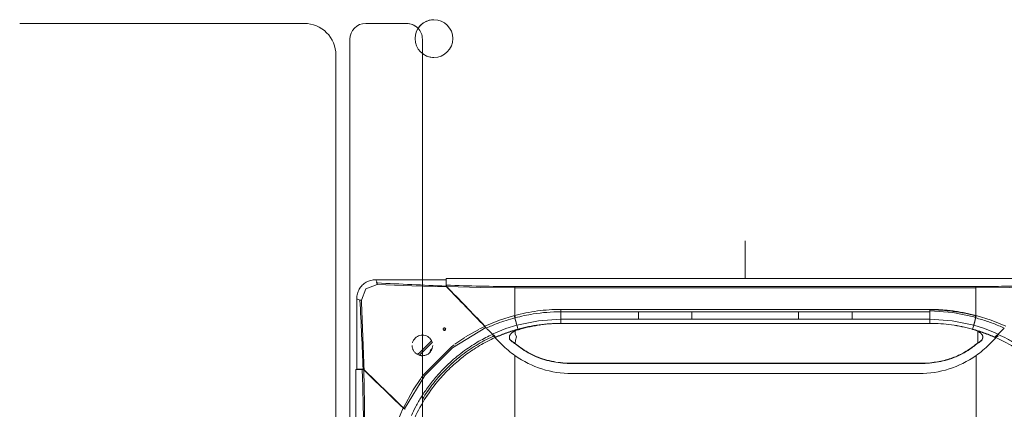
# Model space of a CAD drawing. Header units: millimetres. Extents: x -37728 to 44100, y 631619 to 691915.
# Tile 72 of 256: x -26996 to -26210, y 661411 to 661722. Entities that reach past the tile are written whole.
import ezdxf

# ---------------------------------------------------------------- set-up
doc = ezdxf.new("R2010")
doc.units = ezdxf.units.MM
doc.layers.add('_XREF', color=7, linetype='Continuous')
for name, color, linetype, lineweight in [('I-FURN', 252, 'Continuous', 5), ('LATS_CONTROL_LINE', 2, 'Continuous', 0), ('LATS_EQ_IDU', 7, 'Continuous', 0), ('LATS_PANEL', 7, 'Continuous', 0)]:
    doc.layers.add(name, color=color, linetype=linetype, lineweight=lineweight)

# ---------------------------------------------------------------- blocks, each defined once
blk = doc.blocks.new('LATS_IDU_4WAY_CASSETTE_TE_TR_TQ_620')
at = {"layer": 'LATS_CONTROL_LINE', "linetype": 'ByBlock'}
blk.add_line((0, 310.89), (0, 340.89), dxfattribs=at)
at = {"layer": 'LATS_PANEL', "color": 0}
for p, q in [((-294.86, 310.04), (-238.65, 310.04)), ((-293.66, 307.46), (-294.53, 307.47)), ((-238.65, 310.04), (-238.65, 305)), ((-238.55, 310.89), (238.55, 310.89)), ((-238.55, 305.69), (-238.55, 310.89)), ((184, 304.57), (-184, 304.57)), ((-184, 303.62), (184, 303.62)), ((-310.04, 238.65), (-310.04, 294.86)), ((-306.97, 293.73), (-307.46, 293.66)), ((-306.32, 293.78), (-306.97, 293.73)), ((-147.3, 286.34), (-147.3, 285.35)), ((-85.23, 286.34), (-147.3, 286.34)), ((-147.3, 285.35), (-147.3, 284.46)), ((-147.3, 284.46), (-85.23, 284.46)), ((-42.61, 286.34), (-85.23, 286.34)), ((-85.23, 284.46), (-42.61, 284.46)), ((0, 286.34), (-42.61, 286.34)), ((-42.61, 284.46), (0, 284.46)), ((42.61, 286.34), (0, 286.34)), ((0, 284.46), (42.61, 284.46)), ((85.23, 286.34), (42.61, 286.34)), ((42.61, 284.46), (85.23, 284.46)), ((147.3, 286.34), (85.23, 286.34)), ((85.23, 284.46), (147.3, 284.46)), ((147.3, 284.46), (147.3, 286.34)), ((-184, 281.43), (-184.27, 281.36)), ((-184, 281.43), (-183.74, 280.49)), ((-183.74, 280.49), (-183.54, 279.63)), ((-85.23, 278.53), (-147.3, 278.53)), ((-147.3, 275.13), (-147.3, 275.23)), ((-85.23, 275.23), (-147.3, 275.23)), ((-146.12, 275.17), (147.48, 275.17)), ((-85.23, 278.53), (-42.61, 278.53)), ((-42.61, 275.23), (-85.23, 275.23)), ((-42.61, 278.53), (0, 278.53)), ((0, 275.23), (-42.61, 275.23)), ((42.61, 278.53), (0, 278.53)), ((42.61, 275.23), (0, 275.23)), ((42.61, 278.53), (85.23, 278.53)), ((85.23, 275.23), (42.61, 275.23)), ((85.23, 278.53), (147.3, 278.53)), ((147.3, 275.23), (85.23, 275.23)), ((147.3, 275.23), (147.3, 275.17)), ((183.97, 280.18), (183.77, 280.24)), ((-212.65, 270.46), (-223.3, 264.4)), ((-207.88, 272.79), (-212.05, 270.76)), ((-223.91, 264.01), (-231.85, 258.54)), ((-188.22, 263.62), (-188.24, 263.86)), ((189.62, 263.85), (189.6, 263.61)), ((199.22, 263.95), (201.66, 266.47)), ((199.28, 264.2), (199.22, 263.95)), ((-217.45, 254.01), (-217.74, 253.82)), ((-225.12, 248.54), (-225.34, 248.37)), ((-310.89, 238.55), (-305.69, 238.55)), ((-310.89, -238.55), (-310.89, 238.55)), ((-304.99, 238.65), (-310.04, 238.65)), ((-303.86, 211.07), (-304.5, 238.12)), ((139.78, 243.46), (-138.41, 243.46)), ((-138.41, 243.28), (139.78, 243.28)), ((-258.89, 231.38), (-265.06, 222.25)), ((-138.45, 235.16), (0.18, 235.16)), ((0.18, 235.16), (138.81, 235.16)), ((-265.08, 222.22), (-272.79, 207.88)), ((-248.23, 225.51), (-248.5, 225.16)), ((-253.74, 217.83), (-253.99, 217.45)), ((-303.62, 184), (-303.86, 211.07))]:
    blk.add_line(p, q, dxfattribs=at)
at = {"layer": 'LATS_PANEL', "color": 0, "extrusion": (0, 0, -1)}
for p, q in [((-216.68, 281.9), (-216.68, 282.02)), ((-214.1, 279.35), (-214.16, 279.29)), ((-240.26, 269.59), (-239.32, 270.53)), ((-260.05, 249.8), (-249.81, 260.04)), ((-259.62, 251.93), (-250.3, 261.25)), ((-284.63, 219.16), (-284.63, 219.31)), ((-279.29, 214.16), (-279.35, 214.1))]:
    blk.add_line(p, q, dxfattribs=at)
at = {"layer": 'LATS_PANEL', "color": 0, "flags": 128}
for points in [[(-293.78, 306.32), (-293.73, 306.97), (-293.66, 307.47)], [(-306.31, 293.78), (-302.86, 302.86), (-293.78, 306.31)], [(-293.78, 306.32), (-266.02, 305.21), (-238.23, 304.23)], [(-238.56, 305.27), (-238.55, 304.97), (-238.55, 304.67)], [(-238.09, 304.19), (-238.1, 304.35), (-238.12, 304.5)], [(-238.12, 304.5), (-211.07, 303.86), (-184, 303.62)], [(-184, 303.62), (-184, 303.84), (-184, 304.05), (-184, 304.25), (-184, 304.43), (-184, 304.57)], [(184, 303.62), (211.07, 303.86), (238.12, 304.5)], [(183.69, 280.26), (165.71, 283.87), (147.3, 285.09)], [(-184.27, 281.36), (-196.24, 277.76), (-207.82, 273.07)], [(-183.82, 279.55), (-183.76, 279.56), (-183.71, 279.58), (-183.65, 279.6), (-183.6, 279.61), (-183.54, 279.62)], [(-147.3, 278.53), (-164.97, 277.36), (-182.29, 273.78)], [(-147.3, 275.23), (-147.3, 276.88), (-147.3, 278.53)], [(182.29, 273.78), (164.97, 277.36), (147.3, 278.53)], [(147.3, 278.53), (147.3, 276.88), (147.3, 275.23)], [(183.54, 279.63), (183.66, 279.93), (183.77, 280.24)], [(184, 281.14), (184.13, 281.1), (184.2, 281.09)], [(207.82, 273.07), (196.24, 277.76), (184.27, 281.36)], [(-271.96, 207.12), (-255.75, 233.7), (-233.7, 255.75), (-207.12, 271.95)], [(-207.82, 273.07), (-207.8, 272.94), (-207.78, 272.81)], [(-207.4, 272.41), (-207.38, 272.4), (-207.36, 272.38), (-207.35, 272.36), (-207.33, 272.34), (-207.32, 272.32), (-207.3, 272.3), (-207.28, 272.28), (-207.26, 272.25), (-207.24, 272.23), (-207.23, 272.2), (-207.21, 272.18), (-207.19, 272.15), (-207.17, 272.12), (-207.15, 272.09), (-207.13, 272.06), (-207.11, 272.03), (-207.09, 272), (-207.07, 271.97), (-207.04, 271.94), (-207.02, 271.9), (-207, 271.87), (-206.98, 271.83), (-206.96, 271.81)], [(-199.38, 267.77), (-200.55, 267.25), (-201.72, 266.72)], [(-182.29, 273.78), (-190.94, 271.07), (-199.38, 267.77)], [(-183.56, 259.18), (-183.36, 261.9), (-182.62, 264.43), (-183.73, 266.82), (-183.64, 269.14)], [(-182.29, 273.78), (-181.83, 272.19), (-181.37, 270.6)], [(181.37, 270.6), (181.83, 272.19), (182.29, 273.78)], [(199.38, 267.77), (190.94, 271.07), (182.29, 273.78)], [(201.72, 266.72), (200.55, 267.25), (199.38, 267.77)], [(-200.23, 264.87), (-201, 265.66), (-201.76, 266.45)], [(-199.28, 264.2), (-200.5, 265.46), (-201.72, 266.72)], [(-201.66, 266.47), (-200.44, 265.21), (-199.22, 263.95)], [(-199.22, 263.95), (-199.25, 264.07), (-199.28, 264.2)], [(-187.38, 261.71), (-187.38, 261.82), (-187.39, 261.94)], [(-187.23, 261.58), (-187.24, 261.7), (-187.25, 261.82)], [(201.72, 266.72), (200.5, 265.46), (199.28, 264.2)], [(201.76, 266.45), (201, 265.66), (200.23, 264.87)], [(-232.41, 258.12), (-234.46, 256.54), (-256.54, 234.47), (-258.54, 231.86)], [(-179.39, 255.76), (-179.39, 255.87), (-179.39, 255.98)], [(180.75, 255.76), (180.75, 255.87), (180.75, 255.98)], [(-183.82, 183.89), (-183.82, 216.89), (-183.82, 249.57)], [(-305.28, 238.56), (-304.98, 238.56), (-304.67, 238.55)], [(-304.5, 238.12), (-304.35, 238.1), (-304.19, 238.09)], [(139.78, 243.46), (139.78, 243.37), (139.78, 243.28)], [(-273.07, 207.82), (-277.76, 196.24), (-281.36, 184.27)], [(-272.81, 207.78), (-272.94, 207.8), (-273.07, 207.82)], [(-271.93, 207.06), (-271.97, 207.08), (-272.01, 207.11), (-272.04, 207.13), (-272.08, 207.15), (-272.11, 207.18), (-272.14, 207.2), (-272.17, 207.22), (-272.2, 207.24), (-272.23, 207.26), (-272.26, 207.28), (-272.29, 207.3), (-272.31, 207.32), (-272.34, 207.34), (-272.36, 207.36), (-272.39, 207.38), (-272.41, 207.4), (-272.43, 207.41), (-272.44, 207.43), (-272.46, 207.45), (-272.48, 207.46)]]:
    blk.add_lwpolyline(points, dxfattribs=at)
at = {"layer": 'LATS_PANEL', "color": 0, "extrusion": (0, 0, -1)}
for centre, radius, start, end in [((233.67, 264.87), 8, 45, 47.09115), ((263.86, 256.18), 6, 225, 250.23446), ((249.01, 252.64), 2.5, 353.7052, 66.6189)]:
    blk.add_arc(centre, radius, start, end, dxfattribs=at)
at = {"layer": 'LATS_PANEL', "color": 0}
for centre, major_axis, ratio, start_param, end_param in [((181.99, 271.63), (-9.44, 3.68), 0.798657, 4.828595, 4.857066), ((316.5, 245.15), (-132.03, 39.33), 0.282915, 0.078505, 0.085752), ((168.95, 229.58), (-54.91, -5.14), 0.975765, 4.339887, 4.344889), ((-171.52, 243.37), (-33.11, 0), 0.179504, 3.126491, 3.156693)]:
    blk.add_ellipse(centre, major_axis=major_axis, ratio=ratio, start_param=start_param, end_param=end_param, dxfattribs=at)
for points in [[(-310.04, 294.94), (-310.03, 296.22), (-309.66, 298.88), (-308.16, 302.53), (-305.75, 305.76), (-302.53, 308.15), (-298.86, 309.67), (-296.22, 310.03), (-294.94, 310.04)], [(-293.66, 307.47), (-293.9, 307.98), (-294.34, 308.93), (-294.7, 309.7), (-294.86, 310.04)], [(-238.65, 305), (-247.83, 305.33), (-266.18, 306.11), (-284.51, 307.01), (-293.66, 307.47)], [(-238.65, 305), (-238.65, 304.95), (-238.65, 304.86), (-238.65, 304.75), (-238.65, 304.69)], [(-238.23, 304.23), (-238.31, 304.31), (-238.45, 304.47), (-238.58, 304.62), (-238.65, 304.69)], [(-238.56, 305.27), (-238.56, 305.35), (-238.55, 305.52), (-238.55, 305.64), (-238.55, 305.69)], [(-238.12, 304.5), (-238.21, 304.63), (-238.37, 304.89), (-238.5, 305.15), (-238.56, 305.27)], [(-184, 304.57), (-193.1, 304.58), (-211.29, 304.79), (-229.47, 305.34), (-238.55, 305.69)], [(-238.55, 304.67), (-238.48, 304.6), (-238.33, 304.44), (-238.17, 304.28), (-238.09, 304.19)], [(-207.88, 272.79), (-212.96, 278.06), (-223.09, 288.55), (-233.19, 299), (-238.23, 304.23)], [(-207.81, 273.07), (-212.89, 278.33), (-223, 288.82), (-233.08, 299.27), (-238.12, 304.5)], [(-238.09, 304.19), (-233.05, 298.97), (-222.97, 288.54), (-212.85, 278.06), (-207.78, 272.81)], [(-184, 303.62), (-184, 302.81), (-184, 301.19), (-184, 298.74), (-184, 296.29), (-184, 293.83), (-184, 291.36), (-184, 288.89), (-184, 286.41), (-184, 283.93), (-184, 282.27), (-184, 281.43)], [(238.55, 305.69), (235.52, 305.58), (229.46, 305.38), (220.38, 305.09), (211.28, 304.92), (202.19, 304.67), (193.1, 304.63), (187.03, 304.58), (184, 304.57)], [(184, 304.13), (184, 304.29), (184, 304.44), (184, 304.57)], [(184, 303.62), (184, 303.8), (184, 303.97), (184, 304.13)], [(184, 303.62), (184, 302.81), (184, 301.19), (184, 298.74), (184, 296.29), (184, 293.83), (184, 291.36), (184, 288.89), (184, 286.41), (184, 283.93), (184, 282.26), (184, 281.43)], [(-310.04, 294.86), (-309.7, 294.7), (-308.93, 294.34), (-307.98, 293.9), (-307.47, 293.66)], [(-307.47, 293.66), (-307.01, 284.51), (-306.11, 266.18), (-305.33, 247.83), (-304.99, 238.65)], [(-305.21, 266.02), (-305.57, 275.28), (-305.94, 284.53), (-306.32, 293.78)], [(-147.3, 286.34), (-153.5, 286.34), (-165.89, 285.52), (-178.04, 283.06), (-184, 281.43)], [(147.3, 286.03), (153.5, 286.03), (165.89, 285.21), (178.04, 282.76), (184, 281.14)], [(-184.27, 281.36), (-184.25, 281.3), (-184.21, 281.16), (-184.16, 280.95), (-184.1, 280.74), (-184.05, 280.52), (-183.99, 280.31), (-183.95, 280.11), (-183.9, 279.91), (-183.86, 279.72), (-183.84, 279.6), (-183.83, 279.55)], [(-147.3, 275.23), (-153.22, 275.23), (-164.59, 274.49), (-175.7, 272.17), (-181.36, 270.6)], [(-179.88, 270.54), (-174.36, 272.1), (-163.21, 274.43), (-151.85, 275.18), (-146.12, 275.17)], [(181.36, 270.6), (175.7, 272.17), (164.59, 274.49), (153.22, 275.23), (147.3, 275.23)], [(147.48, 275.17), (153.23, 275.18), (164.61, 274.43), (175.74, 272.1), (181.25, 270.54)], [(183.77, 280.24), (183.79, 280.32), (183.83, 280.51), (183.91, 280.82), (183.97, 281.04), (184, 281.14)], [(183.83, 279.55), (183.86, 279.67), (183.91, 279.95), (184.02, 280.41), (184.14, 280.89), (184.23, 281.21), (184.27, 281.36)], [(184, 281.14), (184, 281.24), (184, 281.34), (184, 281.43)], [(-207.12, 271.95), (-207.22, 272.05), (-207.46, 272.33), (-207.74, 272.65), (-207.88, 272.79)], [(-206.71, 271.42), (-206.85, 271.64), (-207.22, 272.24), (-207.63, 272.82), (-207.82, 273.07)], [(-206.91, 271.74), (-206.98, 271.81), (-207.05, 271.88), (-207.12, 271.95)], [(-204.64, 269.41), (-204.75, 269.52), (-204.85, 269.63), (-204.96, 269.73)], [(-181.36, 270.59), (-184.44, 269.74), (-190.48, 267.85), (-196.36, 265.5), (-199.28, 264.2)], [(-199.22, 263.95), (-196.31, 265.25), (-190.45, 267.59), (-184.43, 269.48), (-181.35, 270.33)], [(-183.65, 269.14), (-183.26, 269.35), (-182.46, 269.74), (-181.63, 270.03), (-181.2, 270.16)], [(-181.36, 270.6), (-181.32, 270.56), (-181.27, 270.48), (-181.31, 270.38), (-181.35, 270.33)], [(-181.35, 270.33), (-178.11, 271.24), (-174.84, 272.02), (-171.55, 272.66)], [(-181.2, 270.16), (-180.98, 270.22), (-180.54, 270.35), (-180.1, 270.48), (-179.88, 270.54)], [(-164.51, 273.82), (-164.42, 273.84), (-164.32, 273.85), (-164.22, 273.86)], [(181.25, 270.54), (181.47, 270.48), (181.91, 270.35), (182.35, 270.22), (182.57, 270.16)], [(181.3, 270.52), (181.31, 270.55), (181.33, 270.57), (181.36, 270.6)], [(199.28, 264.2), (196.36, 265.5), (190.48, 267.85), (184.44, 269.74), (181.36, 270.59)], [(182.57, 270.16), (183.13, 269.99), (184.22, 269.59), (185.23, 269.03), (185.72, 268.71)], [(185.71, 268.71), (185.71, 267.72), (185.7, 265.74), (185.68, 262.76), (185.66, 260.76), (185.64, 259.77)], [(-304.23, 238.23), (-304.52, 247.5), (-304.85, 256.77), (-305.21, 266.02)], [(-238.74, 238.82), (-235.14, 242.41), (-227.49, 249.21), (-214.98, 257.93), (-206.03, 262.73), (-201.4, 264.87)], [(-208.51, 261.31), (-208.42, 261.36), (-208.32, 261.41), (-208.23, 261.46)], [(-201.72, 266.73), (-201.76, 266.73), (-201.78, 266.69), (-201.72, 266.56), (-201.66, 266.47)], [(-201.4, 264.87), (-201.29, 264.9), (-201.05, 264.95), (-200.68, 264.92), (-200.28, 264.8), (-200, 264.66), (-199.86, 264.58)], [(-199.86, 264.58), (-199.84, 264.48), (-199.79, 264.24), (-199.75, 263.99), (-199.73, 263.86)], [(-199.73, 263.86), (-198.81, 262.94), (-196.97, 261.08), (-195.12, 259.23), (-194.19, 258.31)], [(-187.25, 261.82), (-187.3, 261.86), (-187.34, 261.9), (-187.39, 261.94)], [(-187.38, 261.71), (-187.33, 261.66), (-187.28, 261.62), (-187.23, 261.58)], [(-185.47, 260.39), (-186.09, 260.83), (-186.68, 261.31), (-187.25, 261.82)], [(-187.23, 261.58), (-186.67, 261.07), (-185.49, 260.13), (-184.22, 259.32), (-183.56, 258.95)], [(-184.51, 259.75), (-184.84, 259.95), (-185.16, 260.17), (-185.47, 260.39)], [(180.76, 255.76), (181.59, 256.37), (183.23, 257.61), (184.84, 258.88), (185.64, 259.53)], [(185.64, 259.77), (184.85, 259.11), (184.04, 258.47), (183.23, 257.84)], [(185.62, 259.75), (185.62, 259.71), (185.62, 259.63), (185.62, 259.55), (185.61, 259.51)], [(187.09, 260.6), (186.97, 260.51), (186.73, 260.33), (186.51, 260.18), (186.41, 260.11)], [(188.61, 261.82), (188.36, 261.61), (187.85, 261.19), (187.33, 260.79), (187.09, 260.6)], [(188.6, 261.59), (188.65, 261.65), (188.72, 261.74), (188.75, 261.8), (188.75, 261.82)], [(188.6, 261.59), (188.65, 261.62), (188.7, 261.66), (188.74, 261.71)], [(188.61, 261.82), (188.66, 261.86), (188.71, 261.9), (188.76, 261.94)], [(188.75, 261.82), (188.75, 261.84), (188.73, 261.86), (188.66, 261.84), (188.61, 261.82)], [(188.74, 261.71), (188.9, 261.95), (189.18, 262.44), (189.36, 262.91), (189.42, 263.14)], [(188.74, 261.71), (188.74, 261.74), (188.74, 261.82), (188.75, 261.9), (188.76, 261.94)], [(194.56, 258.31), (195.49, 259.23), (197.34, 261.08), (199.18, 262.94), (200.1, 263.86)], [(200.1, 263.86), (200.11, 263.99), (200.16, 264.24), (200.21, 264.48), (200.23, 264.58)], [(200.23, 264.58), (200.37, 264.66), (200.64, 264.8), (201.04, 264.92), (201.42, 264.95), (201.66, 264.9), (201.77, 264.87)], [(200.54, 264.71), (200.44, 264.76), (200.33, 264.82), (200.23, 264.87)], [(201.66, 266.47), (201.72, 266.56), (201.75, 266.63), (201.76, 266.67)], [(-221.19, 253.51), (-219.11, 254.96), (-216.99, 256.35), (-214.83, 257.68)], [(-194.19, 258.31), (-192.6, 256.71), (-189.27, 253.65), (-185.68, 250.88), (-183.82, 249.57)], [(-181.49, 257.56), (-182.19, 258.09), (-182.88, 258.63), (-183.56, 259.18)], [(-183.56, 258.95), (-182.88, 258.4), (-182.19, 257.87), (-181.49, 257.34)], [(-183.52, 258.92), (-183.53, 258.96), (-183.53, 259.04), (-183.53, 259.11), (-183.52, 259.15)], [(-179.39, 255.98), (-180.09, 256.5), (-180.8, 257.02), (-181.49, 257.56)], [(-181.49, 257.34), (-180.8, 256.8), (-180.1, 256.28), (-179.39, 255.76)], [(-138.41, 243.46), (-143.33, 243.41), (-152.92, 244.27), (-167.12, 248.32), (-175.44, 253.1), (-179.39, 255.98)], [(-179.39, 255.76), (-175.43, 252.89), (-167.12, 248.12), (-152.92, 244.09), (-143.32, 243.23), (-138.41, 243.28)], [(180.76, 255.98), (177.81, 253.81), (171.65, 250.03), (161.43, 246.14), (150.66, 243.9), (143.43, 243.43), (139.78, 243.46)], [(139.78, 243.28), (144.69, 243.23), (154.29, 244.09), (168.47, 248.12), (176.79, 252.88), (180.75, 255.76)], [(183.23, 257.84), (182.41, 257.21), (181.59, 256.59), (180.76, 255.98)], [(184.19, 249.57), (186.05, 250.88), (189.64, 253.65), (192.97, 256.71), (194.56, 258.31)], [(-236, 241.48), (-233.22, 244.1), (-230.32, 246.6), (-227.32, 248.97)], [(-183.82, 249.57), (-177.02, 244.84), (-162.67, 237.69), (-146.78, 235.22), (-138.45, 235.16)], [(138.81, 235.16), (147.14, 235.22), (163.04, 237.69), (177.39, 244.84), (184.18, 249.57)], [(184.18, 216.89), (184.18, 227.86), (184.19, 238.77), (184.19, 249.57)], [(-305.69, 238.55), (-305.63, 238.55), (-305.5, 238.55), (-305.36, 238.56), (-305.28, 238.56)], [(-305.69, 238.55), (-305.58, 235.52), (-305.38, 229.46), (-305.09, 220.38), (-304.92, 211.28), (-304.67, 202.19), (-304.63, 193.1), (-304.58, 187.03), (-304.57, 184)], [(-305.28, 238.56), (-305.15, 238.5), (-304.89, 238.37), (-304.63, 238.21), (-304.5, 238.12)], [(-304.68, 238.65), (-304.74, 238.65), (-304.85, 238.65), (-304.95, 238.65), (-304.99, 238.65)], [(-304.68, 238.65), (-304.61, 238.58), (-304.46, 238.45), (-304.31, 238.31), (-304.23, 238.23)], [(-304.19, 238.09), (-304.28, 238.17), (-304.44, 238.33), (-304.59, 238.47), (-304.67, 238.55)], [(-304.5, 238.12), (-299.27, 233.08), (-288.82, 223), (-278.33, 212.89), (-273.07, 207.81)], [(-272.79, 207.88), (-278.06, 212.96), (-288.55, 223.09), (-299, 233.19), (-304.23, 238.23)], [(-272.81, 207.78), (-278.06, 212.85), (-288.54, 222.97), (-298.97, 233.05), (-304.19, 238.09)], [(-257.63, 214.85), (-254.96, 219.21), (-249.12, 227.58), (-242.36, 235.2), (-238.74, 238.82)], [(-246.33, 230.54), (-244.75, 232.42), (-243.1, 234.27), (-241.41, 236.07)], [(-255.58, 218.09), (-253.97, 220.55), (-252.28, 222.95), (-250.51, 225.29)], [(184.18, 183.89), (184.18, 194.91), (184.18, 205.93), (184.18, 216.89)], [(-273.07, 207.82), (-272.77, 207.61), (-272.11, 207.18), (-271.6, 206.84), (-271.42, 206.71)], [(-272.51, 207.49), (-272.61, 207.58), (-272.71, 207.68), (-272.81, 207.78)], [(-272.79, 207.88), (-272.66, 207.75), (-272.34, 207.46), (-272.06, 207.22), (-271.96, 207.12)]]:
    blk.add_open_spline(points, degree=3, dxfattribs=at)
for points, knots in [([(-183.54, 279.62), (-178.81, 280.91), (-166.88, 283.48), (-154.65, 284.45), (-147.3, 284.45)], [0, 0, 0, 0, 0.4, 1, 1, 1, 1]), ([(-147.3, 278.53), (-147.3, 278.53), (-147.3, 279.23), (-147.3, 281.05), (-147.3, 283.35), (-147.3, 284.46)], [-0.6387308, -0.6387308, -0.6387308, -0.6387308, -0.6383851, -0.4248249, 0, 0, 0, 0]), ([(-85.23, 278.53), (-85.23, 278.53), (-85.23, 279.23), (-85.23, 281.05), (-85.23, 283.35), (-85.23, 284.46)], [-0.6387249, -0.6387249, -0.6387249, -0.6387249, -0.6383792, -0.4248248, 0, 0, 0, 0]), ([(-42.61, 284.46), (-42.61, 283.35), (-42.61, 281.05), (-42.61, 279.23), (-42.61, 278.53), (-42.61, 278.53)], [0, 0, 0, 0, 0.4248248, 0.6383792, 0.6387249, 0.6387249, 0.6387249, 0.6387249]), ([(42.61, 278.53), (42.61, 278.53), (42.61, 279.23), (42.61, 281.05), (42.61, 283.35), (42.61, 284.46)], [-0.6387249, -0.6387249, -0.6387249, -0.6387249, -0.6383792, -0.4248248, 0, 0, 0, 0]), ([(85.23, 284.46), (85.23, 283.35), (85.23, 281.05), (85.23, 279.23), (85.23, 278.53), (85.23, 278.53)], [0, 0, 0, 0, 0.4248248, 0.6383792, 0.6387249, 0.6387249, 0.6387249, 0.6387249]), ([(184, 281.43), (181.02, 282.26), (176.51, 283.32), (170.41, 284.38), (165.84, 285.14), (161.22, 285.65), (155.05, 286.19), (150.4, 286.34), (147.3, 286.34)], [0, 0, 0, 0, 0.25, 0.375, 0.5, 0.625, 0.75, 1, 1, 1, 1]), ([(147.3, 278.53), (147.3, 278.53), (147.3, 279.23), (147.3, 281.05), (147.3, 283.35), (147.3, 284.46)], [-0.6387308, -0.6387308, -0.6387308, -0.6387308, -0.6383851, -0.4248249, 0, 0, 0, 0]), ([(-206.71, 271.42), (-203.77, 272.78), (-196.27, 275.91), (-188.56, 278.33), (-183.83, 279.55)], [0, 0, 0, 0, 0.4, 1, 1, 1, 1]), ([(-183.83, 279.55), (-183.81, 279.47), (-183.78, 279.3), (-183.73, 279.05), (-183.68, 278.79), (-183.63, 278.52), (-183.57, 278.24), (-183.49, 277.96), (-183.4, 277.74), (-183.32, 277.55), (-183.26, 277.41), (-183.21, 277.27), (-183.14, 277.08), (-183.06, 276.83), (-182.99, 276.53), (-182.92, 276.22), (-182.86, 275.91), (-182.8, 275.6), (-182.73, 275.29), (-182.58, 274.67), (-182.43, 274.17), (-182.29, 273.78)], [0, 0, 0, 0, 0.05, 0.1, 0.15, 0.2, 0.25, 0.3, 0.35, 0.375, 0.4, 0.425, 0.45, 0.5, 0.55, 0.6, 0.65, 0.7, 0.75, 0.8, 1, 1, 1, 1]), ([(183.83, 279.55), (183.81, 279.51), (183.74, 279.4), (183.66, 279.23), (183.6, 279.02), (183.59, 278.84), (183.59, 278.68), (183.58, 278.54), (183.56, 278.4), (183.54, 278.26), (183.51, 278.12), (183.47, 277.93), (183.42, 277.74), (183.36, 277.55), (183.32, 277.4), (183.28, 277.26), (183.22, 277.06), (183.12, 276.71), (182.99, 276.21), (182.83, 275.59), (182.66, 274.98), (182.48, 274.37), (182.36, 273.98), (182.29, 273.78)], [-1, -1, -1, -1, -0.975, -0.925, -0.8875, -0.85, -0.825, -0.8, -0.775, -0.75, -0.725, -0.7, -0.65, -0.625, -0.6, -0.575, -0.55, -0.5, -0.4, -0.3, -0.2, -0.1, 0, 0, 0, 0]), ([(183.54, 279.63), (183.57, 279.74), (183.63, 280.03), (183.73, 280.42), (183.81, 280.73), (183.87, 280.97), (183.95, 281.23), (183.99, 281.38), (184, 281.43)], [-1, -1, -1, -1, -0.75, -0.5, -0.375, -0.25, -0.125, 0, 0, 0, 0]), ([(183.83, 279.55), (185.41, 279.14), (188.53, 278.28), (194.71, 276.34), (200.78, 274.06), (205.24, 272.1), (206.71, 271.42)], [0, 0, 0, 0, 0.2, 0.4, 0.8, 1, 1, 1, 1]), ([(-239.07, 270.59), (-239.07, 270.69), (-239.1, 270.89), (-239.25, 271.17), (-239.47, 271.39), (-239.75, 271.53), (-240.06, 271.6), (-240.35, 271.56), (-240.64, 271.42), (-240.87, 271.2), (-241.04, 270.89), (-241.07, 270.69), (-241.07, 270.59)], [0, 0, 0, 0, 0.1, 0.2, 0.3, 0.4, 0.5, 0.6, 0.675, 0.8, 0.9, 1, 1, 1, 1]), ([(-239.14, 270.24), (-239.16, 270.19), (-239.21, 270.08), (-239.3, 269.94), (-239.43, 269.81), (-239.57, 269.71), (-239.74, 269.64), (-239.97, 269.59), (-240.2, 269.6), (-240.43, 269.65), (-240.59, 269.72), (-240.73, 269.82), (-240.89, 269.98), (-240.97, 270.13), (-241.01, 270.24)], [0.1111111, 0.1111111, 0.1111111, 0.1111111, 0.1666667, 0.2222222, 0.2777778, 0.3333333, 0.3888889, 0.4444444, 0.5555556, 0.6111111, 0.6666667, 0.7222222, 0.7777778, 0.8888889, 0.8888889, 0.8888889, 0.8888889]), ([(-207.78, 272.81), (-207.71, 272.74), (-207.6, 272.62), (-207.49, 272.5), (-207.44, 272.46)], [0, 0, 0, 0, 0.25, 0.4375, 0.4375, 0.4375, 0.4375]), ([(-207.44, 272.46), (-207.39, 272.41), (-207.25, 272.26), (-207.13, 272.13), (-207.06, 272.06)], [0.4375, 0.4375, 0.4375, 0.4375, 0.625, 1, 1, 1, 1]), ([(-201.72, 266.73), (-202.08, 267.07), (-202.79, 267.72), (-203.7, 268.57), (-204.4, 269.23), (-204.91, 269.73), (-205.41, 270.19), (-206.03, 270.78), (-206.45, 271.19), (-206.71, 271.42)], [0, 0, 0, 0, 0.2, 0.4, 0.5, 0.6, 0.7, 0.8, 1, 1, 1, 1]), ([(-203.85, 268.74), (-203.51, 268.38), (-202.77, 267.62), (-202.04, 266.85), (-201.66, 266.47)], [0.6236161, 0.6236161, 0.6236161, 0.6236161, 0.8, 1, 1, 1, 1]), ([(-187.39, 261.94), (-187.53, 262.11), (-187.77, 262.46), (-188.04, 262.99), (-188.17, 263.43), (-188.23, 263.8), (-188.25, 264.07), (-188.24, 264.35), (-188.17, 264.75), (-188.03, 265.25), (-187.81, 265.74), (-187.61, 266.11), (-187.45, 266.37), (-187.28, 266.61), (-187.01, 266.93), (-186.64, 267.31), (-186.23, 267.66), (-185.9, 267.91), (-185.66, 268.09), (-185.42, 268.26), (-185.1, 268.47), (-184.52, 268.8), (-184, 269.03), (-183.65, 269.15)], [0, 0, 0, 0, 0.0625, 0.125, 0.1875, 0.21875, 0.25, 0.28125, 0.3125, 0.375, 0.4375, 0.46875, 0.5, 0.53125, 0.5625, 0.625, 0.6875, 0.71875, 0.75, 0.78125, 0.8125, 0.875, 1, 1, 1, 1]), ([(184.75, 269.34), (186.65, 268.76), (191.53, 267.15), (196.31, 265.25), (199.22, 263.95)], [0.1852063, 0.1852063, 0.1852063, 0.1852063, 0.5, 1, 1, 1, 1]), ([(185.72, 268.71), (186.2, 268.53), (186.85, 268.2), (187.51, 267.72), (187.86, 267.41), (188.1, 267.17), (188.35, 266.91), (188.67, 266.54), (189.05, 266.03), (189.34, 265.5), (189.48, 265.11), (189.53, 264.89), (189.56, 264.73), (189.58, 264.57), (189.59, 264.35), (189.57, 263.96), (189.46, 263.38), (189.19, 262.68), (188.92, 262.19), (188.76, 261.94)], [0, 0, 0, 0, 0.166667, 0.25, 0.291667, 0.333333, 0.375, 0.416667, 0.5, 0.583333, 0.625, 0.645833, 0.666667, 0.6875, 0.708333, 0.75, 0.833333, 0.916667, 1, 1, 1, 1]), ([(201.66, 266.47), (202.04, 266.85), (202.77, 267.62), (203.51, 268.38), (203.85, 268.74)], [0, 0, 0, 0, 0.2, 0.3763839, 0.3763839, 0.3763839, 0.3763839]), ([(206.71, 271.42), (206.45, 271.19), (206.03, 270.78), (205.41, 270.19), (204.91, 269.73), (204.4, 269.23), (203.7, 268.57), (202.79, 267.72), (202.08, 267.07), (201.72, 266.73)], [0, 0, 0, 0, 0.2, 0.3, 0.4, 0.5, 0.6, 0.8, 1, 1, 1, 1]), ([(-265.52, 259.75), (-265.33, 260.44), (-264.49, 262.46), (-261.82, 265.1), (-257.47, 266.2), (-253.22, 264.99), (-250.67, 262.38), (-249.85, 260.4), (-249.67, 259.71)], [0.0833333, 0.0833333, 0.0833333, 0.0833333, 0.1666667, 0.3333333, 0.5, 0.6666667, 0.8333333, 0.9166667, 0.9166667, 0.9166667, 0.9166667]), ([(-263.78, 199.82), (-261.17, 205.51), (-255.25, 216.39), (-245.11, 229.9), (-234.33, 241.07), (-223.68, 249.97), (-212.15, 257.67), (-203.96, 261.93), (-199.73, 263.86)], [0, 0, 0, 0, 0.2, 0.4, 0.55, 0.7, 0.85, 1, 1, 1, 1]), ([(-223.96, 253.51), (-222, 254.93), (-218.12, 257.59), (-210.57, 262.16), (-205.17, 264.9), (-201.76, 266.45)], [0.7, 0.7, 0.7, 0.7, 0.775, 0.85, 1, 1, 1, 1]), ([(-188.23, 263.83), (-188.23, 263.74), (-188.22, 263.56), (-188.16, 263.2), (-188.03, 262.75), (-187.76, 262.22), (-187.52, 261.88), (-187.38, 261.71)], [0.75, 0.75, 0.75, 0.75, 0.78125, 0.8125, 0.875, 0.9375, 1, 1, 1, 1]), ([(-184.03, 259.45), (-184.52, 259.74), (-185.64, 260.47), (-186.68, 261.31), (-187.25, 261.82)], [0.1184541, 0.1184541, 0.1184541, 0.1184541, 0.5, 1, 1, 1, 1]), ([(186.41, 260.11), (186.36, 260.07), (186.26, 260.01), (186.08, 259.89), (185.97, 259.82), (185.9, 259.79)], [0.6, 0.6, 0.6, 0.6, 0.65, 0.7, 0.8, 0.8, 0.8, 0.8]), ([(186.07, 259.7), (186.12, 259.7), (186.28, 259.77), (186.62, 260.01), (186.95, 260.27), (187.16, 260.44), (187.27, 260.52), (187.32, 260.56)], [0.46875, 0.46875, 0.46875, 0.46875, 0.53125, 0.625, 0.6875, 0.71875, 0.75, 0.75, 0.75, 0.75]), ([(187.32, 260.56), (187.37, 260.6), (187.47, 260.68), (187.68, 260.84), (188.05, 261.13), (188.38, 261.4), (188.6, 261.59)], [0.75, 0.75, 0.75, 0.75, 0.78125, 0.8125, 0.875, 1, 1, 1, 1]), ([(200.1, 263.86), (205.74, 261.29), (216.54, 255.42), (230.13, 245.24), (241.3, 234.47), (247.23, 227.39), (249.99, 223.7)], [0, 0, 0, 0, 0.2, 0.4, 0.55, 0.7, 0.7, 0.7, 0.7]), ([(201.76, 266.45), (204.09, 265.39), (207.72, 263.6), (212.81, 260.77), (216.72, 258.42), (220.77, 255.79), (224.93, 252.86), (229.04, 249.7), (233.64, 245.88), (238.71, 241.21), (244.16, 235.55), (249.04, 229.87), (252.08, 225.92), (253.51, 223.96)], [0, 0, 0, 0, 0.1, 0.15, 0.2, 0.25, 0.3, 0.35, 0.4, 0.475, 0.55, 0.625, 0.7, 0.7, 0.7, 0.7]), ([(-266.45, 201.76), (-265.39, 204.09), (-263.6, 207.72), (-260.77, 212.81), (-258.42, 216.72), (-255.79, 220.77), (-252.86, 224.93), (-249.7, 229.04), (-245.88, 233.64), (-241.21, 238.71), (-235.55, 244.16), (-229.87, 249.04), (-225.92, 252.08), (-223.96, 253.51)], [0, 0, 0, 0, 0.1, 0.15, 0.2, 0.25, 0.3, 0.35, 0.4, 0.475, 0.55, 0.625, 0.7, 0.7, 0.7, 0.7]), ([(-265.82, 257.63), (-265.79, 256.85), (-265.63, 255.74), (-265.24, 254.58), (-264.96, 253.96), (-264.49, 253.06), (-263.72, 252.06), (-262.63, 251.1), (-261.5, 250.32), (-260.18, 249.77), (-258.75, 249.47), (-257.72, 249.38), (-256.67, 249.45), (-255.58, 249.65), (-254.53, 249.99), (-253.57, 250.44), (-252.7, 251.03), (-251.85, 251.76), (-251.11, 252.59), (-250.5, 253.47), (-250.04, 254.39), (-249.59, 255.71), (-249.43, 256.81), (-249.41, 257.58)], [0, 0, 0, 0, 0.083333, 0.125, 0.145833, 0.166667, 0.25, 0.291667, 0.333333, 0.416667, 0.458333, 0.5, 0.541667, 0.583333, 0.625, 0.666667, 0.708333, 0.75, 0.791667, 0.833333, 0.875, 0.916667, 1, 1, 1, 1]), ([(-251.31, 252.56), (-251.31, 252.67), (-251.3, 253.03), (-251.14, 253.63), (-250.7, 254.27), (-250.28, 254.57), (-250.05, 254.69)], [0.87629829, 0.87629829, 0.87629829, 0.87629829, 0.88235294, 0.89705882, 0.91176471, 0.92647059, 0.92647059, 0.92647059, 0.92647059]), ([(-251.23, 253.24), (-251.26, 253.12), (-251.3, 252.91), (-251.31, 252.7), (-251.31, 252.62)], [0.21340675, 0.21340675, 0.21340675, 0.21340675, 0.22058824, 0.22543483, 0.22543483, 0.22543483, 0.22543483]), ([(-251.31, 252.63), (-251.31, 252.68), (-251.3, 252.88), (-251.27, 253.07), (-251.24, 253.2)], [0.59972472, 0.59972472, 0.59972472, 0.59972472, 0.60294118, 0.61085701, 0.61085701, 0.61085701, 0.61085701]), ([(-250.92, 253.92), (-250.86, 254.01), (-250.71, 254.2), (-250.53, 254.37), (-250.42, 254.46)], [0.6259841, 0.6259841, 0.6259841, 0.6259841, 0.63235294, 0.64027421, 0.64027421, 0.64027421, 0.64027421]), ([(-250.41, 254.46), (-250.5, 254.39), (-250.68, 254.23), (-250.83, 254.05), (-250.9, 253.95)], [0.18455574, 0.18455574, 0.18455574, 0.18455574, 0.19117647, 0.19827446, 0.19827446, 0.19827446, 0.19827446])]:
    blk.add_open_spline(points, degree=3, knots=knots, dxfattribs=at)
blk = doc.blocks.new('ZZZ Meb Krzesło zwykłe ___FK_v04_0 - przykład-7073046-__-00_00 Przyziemie PB')
at = {"layer": 'I-FURN', "color": 252}
for p, q in [((-21.59, 10), (-21.59, -12.7)), ((21.59, -12.7), (21.59, 10)), ((-19.05, -15.24), (19.05, -15.24)), ((20.32, -16.348), (-20.32, -16.348)), ((-20.32, -16.348), (20.32, -16.348)), ((-21.59, -17.618), (-21.59, -20.866)), ((-21.59, -17.618), (-21.59, -20.866)), ((21.59, -20.866), (21.59, -17.618)), ((21.59, -17.618), (21.59, -20.866)), ((-20.32, -22.136), (20.32, -22.136)), ((-19.156, -22.136), (19.181, -22.136))]:
    blk.add_line(p, q, dxfattribs=at)
for centre, radius, start, end in [((-19.05, -12.7), 2.54, 180, 270), ((19.05, -12.7), 2.54, 270, 360), ((-20.32, -17.618), 1.27, 90, 180), ((-20.32, -17.618), 1.27, 90, 180), ((20.32, -17.618), 1.27, 360, 90), ((20.32, -17.618), 1.27, 0, 90), ((-20.32, -20.866), 1.27, 180, 227.40928), ((-20.32, -20.866), 1.27, 180, 270), ((20.32, -20.866), 1.27, 270, 0), ((20.32, -20.866), 1.27, 313.23794, 360), ((-20.348, -23.058), 1.507, 360, 180), ((-20.348, -23.058), 1.507, 123.48553, 180), ((20.373, -23.058), 1.507, 360, 180), ((20.373, -23.058), 1.507, 0, 57.19358), ((-20.348, -23.058), 1.507, 360, 37.71706), ((20.373, -23.058), 1.507, 142.28294, 180), ((-20.348, -23.058), 1.507, 180, 360), ((-20.348, -23.058), 1.507, 180, 360), ((20.373, -23.058), 1.507, 180, 360), ((20.373, -23.058), 1.507, 180, 360)]:
    blk.add_arc(centre, radius, start, end, dxfattribs=at)
blk = doc.blocks.new('A$C4e31ac75')
at = {"layer": 'I-FURN', "rotation": 90.00000000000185}
blk.add_blockref('ZZZ Meb Krzesło zwykłe ___FK_v04_0 - przykład-7073046-__-00_00 Przyziemie PB', (-275.193, 622.166), dxfattribs=at)

msp = doc.modelspace()

# ---------------------------------------------------------------- block references
at = {"layer": '_XREF', "xscale": 10, "yscale": 10, "zscale": 10}
msp.add_blockref('A$C4e31ac75', (-24143.63, 655281.12), dxfattribs=at)

# ---------------------------------------------------------------- next in the draw order: block references
at = {"layer": 'LATS_EQ_IDU', "color": 6}
msp.add_blockref('LATS_IDU_4WAY_CASSETTE_TE_TR_TQ_620', (-26416.55, 661204.28), dxfattribs=at)

doc.saveas('drawing.dxf')
